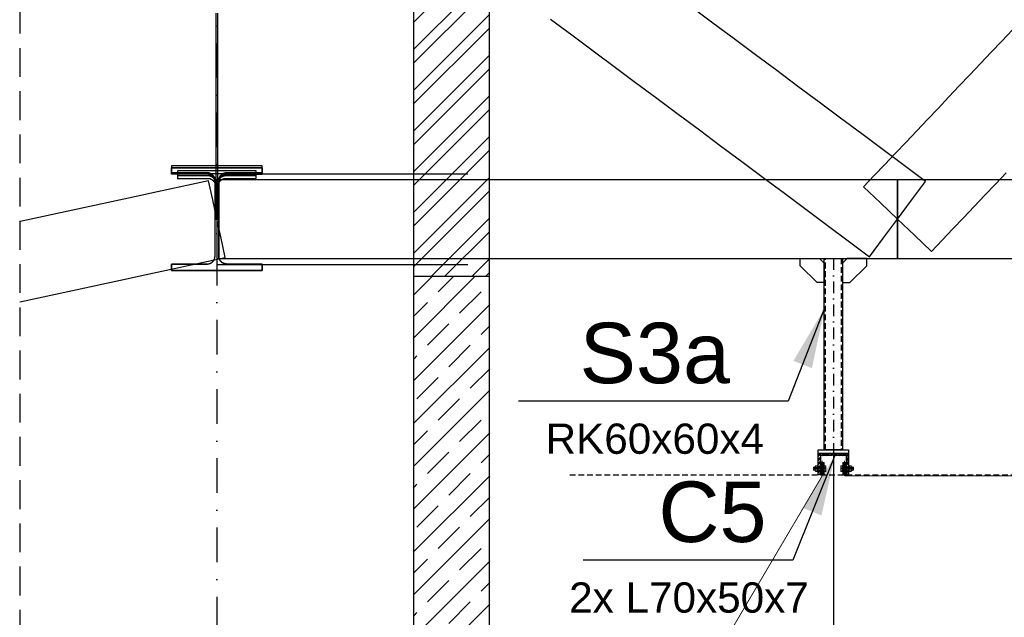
# Model space of a CAD drawing. Header units: millimetres. Extents: x -34919 to 306996, y -293018 to -145733.
# Tile 4 of 256: x -7495 to -4241, y -197530 to -195554. Entities that reach past the tile are written whole.
import ezdxf

# ---------------------------------------------------------------- set-up
doc = ezdxf.new("R2010")
doc.units = ezdxf.units.MM
doc.header["$LTSCALE"] = 3
for name, pattern in [('DASHDOT', [25.4, 12.7, -6.35, 0, -6.35]), ('DASHED2', [9.525, 6.35, -3.175]), ('HIDDEN', [9.525, 6.35, -3.175])]:
    doc.linetypes.add(name, pattern=pattern)
doc.layers.add('-KONTURY', color=7, linetype='Continuous', lineweight=18)
for name, color, linetype in [('AR-----H0_HATCHES_RASTERIT', 8, 'Continuous'), ('ARF2000E0_BEARING_ROOF_KANTAVAT_KATTO', 7, 'Continuous'), ('ARF2000E0_LOAD_BEARING_KANTAVAT', 1, 'Continuous'), ('blaszki', 6, 'Continuous'), ('poziome 1', 7, 'Continuous'), ('slupki', 7, 'Continuous'), ('stezenia', 4, 'Continuous'), ('STĘŻENIA_OPIS', 4, 'Continuous')]:
    doc.layers.add(name, color=color, linetype=linetype)
doc.styles.get("Standard").update_dxf_attribs({"font": 'arial.ttf', "height": 25})
doc.dimstyles.new('STANDARD-100', dxfattribs={"dimscale": 100, "dimtxt": 2, "dimasz": 2, "dimexe": 0, "dimexo": 0, "dimgap": 0.6, "dimtad": 1, "dimdec": 0, "dimzin": 12, "dimdsep": 46, "dimtxsty": 'Standard', "dimcen": 1, "dimclrd": 256, "dimclre": 256, "dimclrt": 2, "dimadec": 0, "dimazin": 0, "dimtfac": 1, "dimtdec": 0, "dimtmove": 0, "dimatfit": 3, "dimfxl": 0, "dimtolj": 1, "dimtzin": 0, "dimarcsym": 0})

# ---------------------------------------------------------------- blocks, each defined once
blk = doc.blocks.new('*D1683')
at = {"lineweight": -2, "transparency": 16777216}
for p, q in [((-4805.5, -196970.8, 0), (-4805.5, -199629.5, 0)), ((-4093.5, -196979.2, 0), (-4093.5, -199629.5, 0)), ((-4293.5, -199629.5, 0), (-4605.5, -199629.5, 0))]:
    blk.add_line(p, q, dxfattribs=at)
at = {"transparency": 16777216}
for points in [[(-4605.5, -199596.2, 0), (-4605.5, -199662.8, 0), (-4805.5, -199629.5, 0)], [(-4293.5, -199596.2, 0), (-4293.5, -199662.8, 0), (-4093.5, -199629.5, 0)]]:
    blk.add_solid(points, dxfattribs=at)
at = {"layer": 'Defpoints', "color": 0, "transparency": 16777216}
for p in [(-4805.5, -196970.8, 0), (-4093.5, -196979.2, 0), (-4805.5, -199629.5, 0)]:
    blk.add_point(p, dxfattribs=at)
at = {"color": 2, "transparency": 16777216, "insert": (-4449.5, -199469.1, 0), "char_height": 200, "attachment_point": 5}
blk.add_mtext('\\A1;712', dxfattribs=at)

msp = doc.modelspace()

# ---------------------------------------------------------------- hatches: boundary and pattern name
at = {"layer": '-KONTURY'}
h = msp.add_hatch(dxfattribs=at)
h.set_pattern_fill('ANSI31', color=256, scale=0.5, style=0)
h.set_pattern_definition([(45, (-47487.9086, -83962.3717), (-1.122532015, 1.122532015), [])])
h.paths.add_polyline_path([(-4844.519, -197034.761), (-4845.719, -197034.761), (-4848.519, -197031.961), (-4848.519, -197018.261), (-4844.519, -197018.261)])
h.paths.add_polyline_path([(-4844.519, -197058.261), (-4848.519, -197058.261), (-4848.519, -197044.561), (-4845.719, -197041.761), (-4844.519, -197041.761)])
h = msp.add_hatch(dxfattribs=at)
h.set_pattern_fill('ANSI31', color=256, scale=0.5, angle=90, style=0)
h.set_pattern_definition([(135, (-47537.2196, -83960.3717), (-1.122532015, -1.122532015), [])])
h.paths.add_polyline_path([(-4840.519, -197034.761), (-4840.519, -197018.261), (-4836.519, -197018.261), (-4836.519, -197034.761)])
h.paths.add_polyline_path([(-4840.519, -197058.261), (-4840.519, -197041.761), (-4836.519, -197041.761), (-4836.519, -197044.261), (-4836.519, -197058.261)])
h = msp.add_hatch(dxfattribs=at)
h.set_pattern_fill('ANSI31', color=256, scale=0.5, style=0)
h.set_pattern_definition([(45, (80684.2807, -175261.617), (-1.122532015, 1.122532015), [])])
h.paths.add_polyline_path([(-4770.519, -197034.761), (-4770.519, -197018.261), (-4774.519, -197018.261), (-4774.519, -197034.761)])
h.paths.add_polyline_path([(-4770.519, -197058.261), (-4770.519, -197041.761), (-4774.519, -197041.761), (-4774.519, -197044.261), (-4774.519, -197058.261)])
h = msp.add_hatch(dxfattribs=at)
h.set_pattern_fill('ANSI31', color=256, scale=0.5, angle=-90, style=0)
h.set_pattern_definition([(315, (80682.2807, -175310.928), (1.122532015, 1.122532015), [])])
h.paths.add_polyline_path([(-4766.519, -197034.761), (-4765.319, -197034.761), (-4762.519, -197031.961), (-4762.519, -197018.261), (-4766.519, -197018.261)])
h.paths.add_polyline_path([(-4766.519, -197058.261), (-4762.519, -197058.261), (-4762.519, -197044.561), (-4765.319, -197041.761), (-4766.519, -197041.761)])
at = {"layer": 'AR-----H0_HATCHES_RASTERIT'}
h = msp.add_hatch(dxfattribs=at)
h.set_pattern_fill('ANSI32', color=256, scale=10, style=0)
h.set_pattern_definition([(45, (-118800.32, -243063.26), (-67.35192, 67.35192), []), (45, (-118755.42, -243063.26), (-67.35192, 67.35192), [])])
h.paths.add_polyline_path([(-5943.375, -194236.572), (-5943.375, -196403.261), (-6193.375, -196403.261), (-6193.375, -194268.683)])
h = msp.add_hatch(dxfattribs=at)
h.set_pattern_fill('JIS_STN_1E', color=256, scale=100, style=0)
h.set_pattern_definition([(45, (-27218.65, -122596.42), (-70.71068, 70.71068), []), (45, (-27148.15, -122596.42), (-70.71068, 70.71068), [100, -50])])
h.paths.add_polyline_path([(-5941.566, -196403.213), (-6191.483, -196403.213), (-6191.483, -198153.152), (-5941.566, -198153.104), (-5941.566, -198077.104), (-5948.32, -198077.104), (-5950.984, -198077.127), (-5950.984, -198078.104), (-6063.167, -198078.104), (-6065.638, -198071.104), (-6063.167, -198064.104), (-5948.32, -198064.104), (-5948.32, -198065.104), (-5941.566, -198065.104)])
at = {"layer": 'slupki'}
h = msp.add_hatch(dxfattribs=at)
h.set_pattern_fill('ANSI32')
h.set_pattern_definition([(45, (-56165.284, -201534.402), (-6.7351921, 6.7351921), []), (45, (-56160.7935, -201534.402), (-6.7351921, 6.7351921), [])])
h.paths.add_polyline_path([(-4855.519, -196988.261), (-4805.519, -196988.261), (-4805.519, -196990.173, -0.41421356), (-4810.608, -196995.261), (-4848.519, -196995.261), (-4848.519, -197053.173, -0.41421356), (-4853.608, -197058.261), (-4855.519, -197058.261)])
h.paths.add_polyline_path([(-4805.519, -196990.173), (-4805.519, -196988.261), (-4755.519, -196988.261), (-4755.519, -197058.261), (-4757.431, -197058.261, -0.41421356), (-4762.519, -197053.173), (-4762.519, -196995.261), (-4800.431, -196995.261, -0.41421356)])

# ---------------------------------------------------------------- linework, layer by layer
at = {"layer": '-KONTURY'}
for p, q in [((-4845.719, -197034.761, 0), (-4845.719, -197041.761, 0)), ((-4836.519, -197034.761, 0), (-4840.519, -197034.761, 0)), ((-4836.519, -197041.761, 0), (-4840.519, -197041.761, 0)), ((-4774.519, -197034.761, 0), (-4770.519, -197034.761, 0)), ((-4774.519, -197041.761, 0), (-4770.519, -197041.761, 0)), ((-4765.319, -197034.761, 0), (-4765.319, -197041.761, 0))]:
    msp.add_line(p, q, dxfattribs=at)
at = {"layer": '-KONTURY', "extrusion": (1, 0, 0)}
for points, elevation in [([(-197028.261, 0), (-197048.261, 0)], -4857.519), ([(-197048.261, 0), (-197028.261, 0)], -4855.519), ([(-197028.444, 0), (-197030.561, 0)], -4835.919), ([(-197028.444, 0), (-197030.561, 0)], -4775.119), ([(-197048.261, 0), (-197028.261, 0)], -4755.519), ([(-197028.261, 0), (-197048.261, 0)], -4753.519), ([(-197034.182, 0), (-197042.341, 0)], -4871.519), ([(-197033.261, 0), (-197043.261, 0)], -4870.599), ([(-197045.561, 0), (-197030.961, 0)], -4865.919), ([(-197045.561, 0), (-197030.961, 0)], -4857.519), ([(-197033.261, 0), (-197043.261, 0)], -4841.019), ([(-197033.667, 0), (-197030.561, 0)], -4836.519), ([(-197042.856, 0), (-197033.667, 0)], -4836.519), ([(-197045.961, 0), (-197042.856, 0)], -4836.519), ([(-197030.561, 0), (-197045.961, 0)], -4835.919), ([(-197045.961, 0), (-197048.079, 0)], -4835.919), ([(-197046.761, 0), (-197029.761, 0)], -4830.119), ([(-197046.761, 0), (-197029.761, 0)], -4780.919), ([(-197030.561, 0), (-197045.961, 0)], -4775.119), ([(-197045.961, 0), (-197048.079, 0)], -4775.119), ([(-197033.667, 0), (-197030.561, 0)], -4774.519), ([(-197042.856, 0), (-197033.667, 0)], -4774.519), ([(-197045.961, 0), (-197042.856, 0)], -4774.519), ([(-197033.261, 0), (-197043.261, 0)], -4770.019), ([(-197045.561, 0), (-197030.961, 0)], -4753.519), ([(-197045.561, 0), (-197030.961, 0)], -4745.119), ([(-197033.261, 0), (-197043.261, 0)], -4740.439), ([(-197034.182, 0), (-197042.341, 0)], -4739.519)]:
    msp.add_lwpolyline(points, dxfattribs=dict(at, elevation=elevation))
at = {"layer": '-KONTURY', "extrusion": (0, 1, 0)}
for points, elevation in [([(4855.519, 0), (4857.519, 0)], -197028.261), ([(4830.88, 0), (4835.919, 0)], -197028.444), ([(4780.159, 0), (4775.119, 0)], -197028.444), ([(4755.519, 0), (4753.519, 0)], -197028.261), ([(4830.019, 0), (4871.619, 0)], -197038.261), ([(4841.019, 0), (4871.519, 0)], -197034.182), ([(4841.019, 0), (4871.519, 0)], -197042.341), ([(4841.019, 0), (4870.599, 0)], -197033.261), ([(4841.019, 0), (4870.599, 0)], -197043.261), ([(4857.419, 0), (4866.019, 0)], -197038.261), ([(4858.639, 0), (4864.799, 0)], -197029.021), ([(4858.639, 0), (4864.799, 0)], -197033.641), ([(4858.639, 0), (4864.799, 0)], -197042.881), ([(4858.639, 0), (4864.799, 0)], -197047.501), ([(4855.419, 0), (4857.619, 0)], -197038.261), ([(4857.519, 0), (4855.519, 0)], -197048.261), ([(4836.519, 0), (4840.099, 0)], -197033.667), ([(4836.519, 0), (4840.099, 0)], -197042.856), ([(4835.919, 0), (4836.519, 0)], -197030.561), ([(4835.919, 0), (4836.519, 0)], -197045.961), ([(4830.88, 0), (4835.919, 0)], -197033.351), ([(4830.88, 0), (4835.919, 0)], -197043.171), ([(4830.88, 0), (4835.919, 0)], -197048.079), ([(4781.019, 0), (4739.419, 0)], -197038.261), ([(4780.159, 0), (4775.119, 0)], -197033.351), ([(4780.159, 0), (4775.119, 0)], -197043.171), ([(4780.159, 0), (4775.119, 0)], -197048.079), ([(4775.119, 0), (4774.519, 0)], -197030.561), ([(4775.119, 0), (4774.519, 0)], -197045.961), ([(4774.519, 0), (4770.939, 0)], -197033.667), ([(4774.519, 0), (4770.939, 0)], -197042.856), ([(4770.019, 0), (4740.439, 0)], -197033.261), ([(4770.019, 0), (4739.519, 0)], -197034.182), ([(4770.019, 0), (4739.519, 0)], -197042.341), ([(4770.019, 0), (4740.439, 0)], -197043.261), ([(4755.619, 0), (4753.419, 0)], -197038.261), ([(4753.519, 0), (4755.519, 0)], -197048.261), ([(4753.619, 0), (4745.019, 0)], -197038.261), ([(4752.399, 0), (4746.239, 0)], -197029.021), ([(4752.399, 0), (4746.239, 0)], -197033.641), ([(4752.399, 0), (4746.239, 0)], -197042.881), ([(4752.399, 0), (4746.239, 0)], -197047.501)]:
    msp.add_lwpolyline(points, dxfattribs=dict(at, elevation=elevation))
at = {"layer": '-KONTURY', "elevation": 0}
for points in [[(-4844.519, -197018.261), (-4844.519, -197058.261), (-4848.519, -197058.261), (-4848.519, -197018.261)], [(-4844.519, -197018.261), (-4844.519, -197058.261), (-4848.519, -197058.261), (-4848.519, -197018.261)], [(-4836.519, -197018.261), (-4836.519, -197058.261), (-4840.519, -197058.261), (-4840.519, -197018.261)], [(-4774.519, -197018.261), (-4774.519, -197058.261), (-4770.519, -197058.261), (-4770.519, -197018.261)], [(-4766.519, -197018.261), (-4766.519, -197058.261), (-4762.519, -197058.261), (-4762.519, -197018.261)], [(-4766.519, -197018.261), (-4766.519, -197058.261), (-4762.519, -197058.261), (-4762.519, -197018.261)]]:
    msp.add_lwpolyline(points, close=True, dxfattribs=at)
at = {"layer": '-KONTURY', "linetype": 'HIDDEN', "const_width": 3, "elevation": 0}
for points in [[(-4842.519, -197062.036), (-4842.519, -197012.036)], [(-4768.519, -197012.036), (-4768.519, -197062.036)], [(-4842.519, -197062.036), (-5470.65, -198127.153)], [(-4130.519, -197062.036), (-4768.519, -197062.036)]]:
    msp.add_lwpolyline(points, dxfattribs=at)
at = {"layer": '-KONTURY', "extrusion": (0.866025, 0.5, 0)}
for points, elevation in [([(-168216.198, 0), (-168217.719, 0)], -102697.887), ([(-168215.742, 0), (-168213.502, 0)], -102736.79), ([(-168202.818, 0), (-168205.058, 0)], -102722.216), ([(-168258.563, 0), (-168257.042, 0)], -102663.778), ([(-168271.942, 0), (-168269.702, 0)], -102639.449), ([(-168259.018, 0), (-168261.258, 0)], -102624.875)]:
    msp.add_lwpolyline(points, dxfattribs=dict(at, elevation=elevation))
at = {"layer": '-KONTURY', "extrusion": (0.866025, -0.5, 0)}
for points, elevation in [([(-173021.717, 0), (-173023.238, 0)], 94374.483), ([(-173064.537, 0), (-173066.778, 0)], 94301.471), ([(-173077.462, 0), (-173075.222, 0)], 94316.046), ([(-173064.082, 0), (-173062.561, 0)], 94340.375), ([(-173008.337, 0), (-173010.578, 0)], 94398.812), ([(-173021.262, 0), (-173019.022, 0)], 94413.387)]:
    msp.add_lwpolyline(points, dxfattribs=dict(at, elevation=elevation))
at = {"layer": '-KONTURY', "extrusion": (0.707107, -0.707107, 0)}
for points, elevation in [([(-142768.89, 0), (-142767.589, 0)], 135879.522), ([(-142682.623, 0), (-142681.322, 0)], 135978.63)]:
    msp.add_lwpolyline(points, dxfattribs=dict(at, elevation=elevation))
at = {"layer": '-KONTURY', "extrusion": (-0.707107, -0.707107, 0)}
for points, elevation in [([(135886.593, 0), (135885.291, 0)], 142774.66), ([(135972.86, 0), (135971.558, 0)], 142675.552)]:
    msp.add_lwpolyline(points, dxfattribs=dict(at, elevation=elevation))
at = {"layer": '-KONTURY', "elevation": 0}
for points in [[(-4848.519, -197031.961), (-4845.719, -197034.761), (-4844.519, -197034.761)], [(-4848.519, -197044.561), (-4845.719, -197041.761), (-4844.519, -197041.761)], [(-4841.019, -197033.261), (-4840.099, -197033.667)], [(-4841.019, -197043.261), (-4840.099, -197042.856)], [(-4770.019, -197033.261), (-4770.939, -197033.667)], [(-4770.019, -197043.261), (-4770.939, -197042.856)], [(-4762.519, -197031.961), (-4765.319, -197034.761), (-4766.519, -197034.761)], [(-4762.519, -197044.561), (-4765.319, -197041.761), (-4766.519, -197041.761)]]:
    msp.add_lwpolyline(points, dxfattribs=at)
at = {"layer": '-KONTURY', "extrusion": (0.487829, -0.872939, 0)}
for points, elevation in [([(-100344.831, 0), (-100343.777, 0)], 169637.316), ([(-100286.833, 0), (-100287.887, 0)], 169679.075)]:
    msp.add_lwpolyline(points, dxfattribs=dict(at, elevation=elevation))
at = {"layer": '-KONTURY', "extrusion": (-0.487829, -0.872939, 0)}
for points, elevation in [([(91896.979, 0), (91898.033, 0)], 174367.615), ([(91954.977, 0), (91953.923, 0)], 174325.856)]:
    msp.add_lwpolyline(points, dxfattribs=dict(at, elevation=elevation))
at = {"layer": '-KONTURY'}
for centre, radius, start, end in [((-4861.43, -197031.331, 0), 4.085, 154.438469, 214.438469), ((-4850.25, -197038.261, 0), 15.265, 162.383031, 197.616969), ((-4861.43, -197045.191, 0), 4.085, 145.561531, 205.561531), ((-4862.008, -197031.331, 0), 4.085, 325.561531, 25.561531), ((-4873.188, -197038.261, 0), 15.265, 342.383031, 17.616969), ((-4862.008, -197045.191, 0), 4.085, 334.438469, 34.438469), ((-4834.457, -197030.898, 0), 4.338, 325.553128, 25.553128), ((-4846.347, -197038.261, 0), 16.227, 342.387526, 17.612474), ((-4834.457, -197045.625, 0), 4.338, 334.446872, 34.446872)]:
    msp.add_arc(centre, radius, start, end, dxfattribs=at)
at = {"layer": '-KONTURY', "extrusion": (0, 0, -1)}
for centre, radius, start, end in [((4764.692, -197038.261, 0), 16.227, 342.387526, 17.612474), ((4776.581, -197030.898, 0), 4.338, 325.553128, 25.553128), ((4776.581, -197045.625, 0), 4.338, 334.446872, 34.446872), ((4737.85, -197038.261, 0), 15.265, 342.383031, 17.616969), ((4749.03, -197031.331, 0), 4.085, 325.561531, 25.561531), ((4749.03, -197045.191, 0), 4.085, 334.438469, 34.438469), ((4749.608, -197031.331, 0), 4.085, 154.438469, 214.438469), ((4760.788, -197038.261, 0), 15.265, 162.383031, 197.616969), ((4749.608, -197045.191, 0), 4.085, 145.561531, 205.561531)]:
    msp.add_arc(centre, radius, start, end, dxfattribs=at)
at = {"color": 252, "linetype": 'DASHDOT', "ltscale": 3}
msp.add_line((-6843.375, -150578.031), (-6843.375, -201577.2), dxfattribs=at)
at = {"color": 4, "linetype": 'DASHED2'}
msp.add_line((-5676.685, -197058.262, 0), (29443.668, -197058.262, 0), dxfattribs=at)
at = {"layer": 'ARF2000E0_BEARING_ROOF_KANTAVAT_KATTO', "extrusion": (0, 1, 0)}
for p, q in [((-6733.375, -196063.261), (-6013.375, -196063.261)), ((-6843.375, -196363.261), (-6013.375, -196363.261))]:
    msp.add_line(p, q, dxfattribs=at)
at = {"layer": 'ARF2000E0_BEARING_ROOF_KANTAVAT_KATTO'}
for points in [[(-4685.978, -196337.558), (-4639.677, -196275.41), (-4593.375, -196213.261), (-4547.073, -196151.113), (-4500.771, -196088.965), (-4571.084, -196036.581), (-4641.396, -195984.196), (-4711.709, -195931.812), (-4782.021, -195879.428), (-4852.334, -195827.043), (-4922.646, -195774.659), (-4992.959, -195722.274), (-5063.271, -195669.89), (-5133.584, -195617.506), (-5203.896, -195565.121), (-5274.209, -195512.737)], [(-6846.375, -195532.265), (-6846.375, -195584.649), (-6846.375, -195637.033), (-6846.375, -195689.418), (-6846.375, -195741.802), (-6846.375, -195794.186), (-6846.375, -195846.571), (-6846.375, -195898.955), (-6846.375, -195951.34), (-6846.375, -196003.724), (-6846.375, -196056.108), (-6846.375, -196108.493), (-6846.375, -196160.877), (-6846.375, -196213.261), (-6840.375, -196213.261), (-6840.375, -196160.877), (-6840.375, -196108.493), (-6840.375, -196056.108), (-6840.375, -196003.724), (-6840.375, -195951.34), (-6840.375, -195898.955), (-6840.375, -195846.571), (-6840.375, -195794.186), (-6840.375, -195741.802), (-6840.375, -195689.418), (-6840.375, -195637.033), (-6840.375, -195584.649), (-6840.375, -195532.265)], [(-5740.666, -195551.792), (-5670.353, -195604.177), (-5600.041, -195656.561), (-5529.728, -195708.945), (-5459.416, -195761.33), (-5389.103, -195813.714), (-5318.791, -195866.098), (-5248.478, -195918.483), (-5178.166, -195970.867), (-5107.853, -196023.252), (-5037.541, -196075.636), (-4967.228, -196128.02), (-4896.916, -196180.405), (-4826.603, -196232.789), (-4756.291, -196285.173), (-4685.978, -196337.558)], [(-4213.638, -195587.754), (-4248.795, -195624.813), (-4283.951, -195661.873), (-4319.107, -195698.932), (-4354.263, -195735.992), (-4389.42, -195773.051), (-4424.576, -195810.11), (-4459.732, -195847.17), (-4494.888, -195884.229), (-4530.045, -195921.288), (-4565.201, -195958.348), (-4600.357, -195995.407), (-4635.513, -196032.467), (-4670.67, -196069.526), (-4705.826, -196106.585), (-4649.6, -196159.923), (-4593.375, -196213.261), (-4537.15, -196266.6), (-4480.924, -196319.938), (-4445.768, -196282.878), (-4410.612, -196245.819), (-4375.455, -196208.759), (-4340.299, -196171.7), (-4305.143, -196134.641), (-4269.987, -196097.581), (-4234.83, -196060.522)], [(-6849.375, -196087.148), (-6849.375, -196150.205), (-6849.375, -196213.261), (-6837.375, -196213.261), (-6837.375, -196150.205), (-6837.375, -196087.148), (-6837.367, -196086.472), (-6837.344, -196085.797), (-6837.304, -196085.122), (-6837.249, -196084.449), (-6837.179, -196083.777), (-6837.093, -196083.107), (-6836.991, -196082.439), (-6836.874, -196081.773), (-6836.741, -196081.111), (-6836.593, -196080.452), (-6836.43, -196079.797), (-6836.251, -196079.147), (-6836.057, -196078.5), (-6835.848, -196077.858), (-6835.624, -196077.221), (-6835.385, -196076.589), (-6835.132, -196075.963), (-6834.863, -196075.344), (-6834.58, -196074.731), (-6834.283, -196074.125), (-6833.971, -196073.526), (-6833.645, -196072.934), (-6833.305, -196072.351), (-6832.951, -196071.776), (-6832.583, -196071.209), (-6832.202, -196070.652), (-6831.808, -196070.104), (-6831.401, -196069.566), (-6830.98, -196069.038), (-6830.547, -196068.52), (-6830.102, -196068.013), (-6829.644, -196067.517), (-6829.174, -196067.032), (-6828.693, -196066.559), (-6828.2, -196066.098), (-6827.696, -196065.649), (-6827.181, -196065.214), (-6826.655, -196064.79), (-6826.119, -196064.38), (-6825.572, -196063.984), (-6825.015, -196063.6), (-6824.448, -196063.231), (-6823.873, -196062.876), (-6823.289, -196062.536), (-6822.696, -196062.211), (-6822.096, -196061.901), (-6821.487, -196061.606), (-6820.871, -196061.327), (-6820.249, -196061.064), (-6819.621, -196060.817), (-6818.987, -196060.587), (-6818.347, -196060.372), (-6817.702, -196060.175), (-6817.053, -196059.993), (-6816.398, -196059.829), (-6815.739, -196059.681), (-6815.076, -196059.551), (-6814.41, -196059.438), (-6813.742, -196059.342), (-6813.071, -196059.263), (-6812.399, -196059.202), (-6811.726, -196059.158), (-6811.051, -196059.132), (-6810.375, -196059.123), (-6751.875, -196059.123), (-6693.375, -196059.123), (-6693.375, -196036.806), (-6768.375, -196036.806), (-6843.375, -196036.806), (-6918.375, -196036.806), (-6993.375, -196036.806), (-6993.375, -196059.123), (-6934.875, -196059.123), (-6876.375, -196059.123), (-6875.699, -196059.132), (-6875.023, -196059.158), (-6874.349, -196059.202), (-6873.677, -196059.263), (-6873.006, -196059.342), (-6872.337, -196059.438), (-6871.671, -196059.551), (-6871.007, -196059.682), (-6870.348, -196059.83), (-6869.693, -196059.995), (-6869.043, -196060.176), (-6868.398, -196060.374), (-6867.759, -196060.588), (-6867.125, -196060.819), (-6866.497, -196061.066), (-6865.874, -196061.329), (-6865.259, -196061.608), (-6864.651, -196061.903), (-6864.05, -196062.213), (-6863.458, -196062.538), (-6862.875, -196062.878), (-6862.3, -196063.232), (-6861.734, -196063.601), (-6861.177, -196063.984), (-6860.63, -196064.381), (-6860.094, -196064.791), (-6859.568, -196065.214), (-6859.053, -196065.65), (-6858.549, -196066.099), (-6858.057, -196066.56), (-6857.575, -196067.033), (-6857.105, -196067.518), (-6856.647, -196068.014), (-6856.201, -196068.522), (-6855.768, -196069.04), (-6855.347, -196069.569), (-6854.94, -196070.107), (-6854.545, -196070.656), (-6854.164, -196071.213), (-6853.796, -196071.78), (-6853.442, -196072.356), (-6853.103, -196072.939), (-6852.777, -196073.53), (-6852.465, -196074.128), (-6852.168, -196074.734), (-6851.885, -196075.347), (-6851.617, -196075.966), (-6851.363, -196076.592), (-6851.125, -196077.224), (-6850.901, -196077.86), (-6850.692, -196078.502), (-6850.498, -196079.148), (-6850.32, -196079.799), (-6850.156, -196080.454), (-6850.009, -196081.112), (-6849.876, -196081.774), (-6849.759, -196082.44), (-6849.657, -196083.108), (-6849.571, -196083.778), (-6849.5, -196084.45), (-6849.446, -196085.123), (-6849.406, -196085.797), (-6849.383, -196086.472), (-6849.375, -196087.148)], [(-6876.375, -196361.761), (-6875.776, -196361.755), (-6875.171, -196361.735), (-6874.562, -196361.701), (-6873.949, -196361.652), (-6873.332, -196361.589), (-6872.711, -196361.512), (-6872.088, -196361.419), (-6871.462, -196361.311), (-6870.834, -196361.187), (-6870.205, -196361.047), (-6869.576, -196360.891), (-6868.946, -196360.719), (-6868.316, -196360.531), (-6867.688, -196360.326), (-6867.061, -196360.104), (-6866.436, -196359.866), (-6865.815, -196359.611), (-6865.197, -196359.339), (-6864.583, -196359.05), (-6863.974, -196358.745), (-6863.371, -196358.423), (-6862.773, -196358.085), (-6862.183, -196357.731), (-6861.6, -196357.36), (-6861.026, -196356.974), (-6860.46, -196356.572), (-6859.903, -196356.155), (-6859.357, -196355.723), (-6858.821, -196355.276), (-6858.296, -196354.816), (-6857.784, -196354.341), (-6857.283, -196353.853), (-6856.795, -196353.353), (-6856.321, -196352.84), (-6855.86, -196352.315), (-6855.413, -196351.78), (-6854.981, -196351.233), (-6854.564, -196350.677), (-6854.162, -196350.111), (-6853.776, -196349.536), (-6853.406, -196348.953), (-6853.051, -196348.363), (-6852.713, -196347.766), (-6852.391, -196347.162), (-6852.086, -196346.553), (-6851.798, -196345.94), (-6851.526, -196345.322), (-6851.271, -196344.7), (-6851.032, -196344.075), (-6850.811, -196343.449), (-6850.606, -196342.82), (-6850.417, -196342.191), (-6850.245, -196341.561), (-6850.089, -196340.931), (-6849.95, -196340.302), (-6849.826, -196339.674), (-6849.717, -196339.049), (-6849.625, -196338.425), (-6849.547, -196337.805), (-6849.484, -196337.188), (-6849.436, -196336.574), (-6849.402, -196335.965), (-6849.382, -196335.361), (-6849.375, -196334.761), (-6849.375, -196274.011), (-6849.375, -196213.261), (-6849.375, -196152.511), (-6849.375, -196091.761), (-6849.382, -196091.162), (-6849.402, -196090.558), (-6849.436, -196089.949), (-6849.484, -196089.335), (-6849.547, -196088.718), (-6849.625, -196088.098), (-6849.717, -196087.474), (-6849.826, -196086.848), (-6849.95, -196086.221), (-6850.089, -196085.592), (-6850.245, -196084.962), (-6850.417, -196084.332), (-6850.606, -196083.703), (-6850.811, -196083.074), (-6851.032, -196082.447), (-6851.271, -196081.823), (-6851.526, -196081.201), (-6851.798, -196080.583), (-6852.086, -196079.969), (-6852.391, -196079.361), (-6852.713, -196078.757), (-6853.051, -196078.16), (-6853.406, -196077.57), (-6853.776, -196076.987), (-6854.162, -196076.412), (-6854.564, -196075.846), (-6854.981, -196075.29), (-6855.413, -196074.743), (-6855.86, -196074.208), (-6856.321, -196073.683), (-6856.795, -196073.17), (-6857.283, -196072.67), (-6857.784, -196072.182), (-6858.296, -196071.707), (-6858.821, -196071.247), (-6859.357, -196070.8), (-6859.903, -196070.368), (-6860.46, -196069.951), (-6861.026, -196069.549), (-6861.6, -196069.163), (-6862.183, -196068.792), (-6862.773, -196068.438), (-6863.371, -196068.1), (-6863.974, -196067.778), (-6864.583, -196067.473), (-6865.197, -196067.184), (-6865.815, -196066.912), (-6866.436, -196066.657), (-6867.061, -196066.419), (-6867.688, -196066.197), (-6868.316, -196065.992), (-6868.946, -196065.804), (-6869.576, -196065.632), (-6870.205, -196065.476), (-6870.834, -196065.336), (-6871.462, -196065.212), (-6872.088, -196065.104), (-6872.711, -196065.011), (-6873.332, -196064.934), (-6873.949, -196064.871), (-6874.562, -196064.822), (-6875.171, -196064.788), (-6875.776, -196064.768), (-6876.375, -196064.761), (-6934.875, -196064.761), (-6993.375, -196064.761), (-6993.375, -196043.261), (-6918.375, -196043.261), (-6843.375, -196043.261), (-6768.375, -196043.261), (-6693.375, -196043.261), (-6693.375, -196064.761), (-6751.875, -196064.761), (-6810.375, -196064.761), (-6811.039, -196064.77), (-6811.703, -196064.794), (-6812.365, -196064.835), (-6813.025, -196064.892), (-6813.683, -196064.965), (-6814.339, -196065.054), (-6814.993, -196065.159), (-6815.643, -196065.28), (-6816.29, -196065.418), (-6816.934, -196065.57), (-6817.574, -196065.739), (-6818.21, -196065.923), (-6818.842, -196066.123), (-6819.468, -196066.339), (-6820.09, -196066.57), (-6820.707, -196066.816), (-6821.317, -196067.078), (-6821.921, -196067.355), (-6822.516, -196067.645), (-6823.104, -196067.951), (-6823.685, -196068.27), (-6824.256, -196068.603), (-6824.82, -196068.95), (-6825.374, -196069.311), (-6825.92, -196069.685), (-6826.456, -196070.073), (-6826.983, -196070.474), (-6827.5, -196070.887), (-6828.008, -196071.314), (-6828.505, -196071.753), (-6828.991, -196072.205), (-6829.467, -196072.67), (-6829.931, -196073.146), (-6830.383, -196073.632), (-6830.823, -196074.129), (-6831.249, -196074.637), (-6831.663, -196075.154), (-6832.064, -196075.681), (-6832.452, -196076.218), (-6832.826, -196076.763), (-6833.187, -196077.318), (-6833.534, -196077.882), (-6833.868, -196078.454), (-6834.187, -196079.034), (-6834.492, -196079.622), (-6834.783, -196080.218), (-6835.059, -196080.822), (-6835.321, -196081.432), (-6835.568, -196082.049), (-6835.798, -196082.671), (-6836.014, -196083.297), (-6836.214, -196083.929), (-6836.398, -196084.564), (-6836.567, -196085.204), (-6836.719, -196085.848), (-6836.856, -196086.495), (-6836.977, -196087.145), (-6837.082, -196087.798), (-6837.172, -196088.454), (-6837.245, -196089.112), (-6837.302, -196089.772), (-6837.342, -196090.434), (-6837.367, -196091.097), (-6837.375, -196091.761), (-6837.375, -196172.761), (-6837.375, -196253.761), (-6837.375, -196334.761), (-6837.367, -196335.426), (-6837.342, -196336.089), (-6837.302, -196336.751), (-6837.245, -196337.412), (-6837.171, -196338.07), (-6837.082, -196338.726), (-6836.977, -196339.379), (-6836.856, -196340.03), (-6836.719, -196340.677), (-6836.566, -196341.321), (-6836.397, -196341.961), (-6836.213, -196342.597), (-6836.013, -196343.228), (-6835.798, -196343.855), (-6835.566, -196344.477), (-6835.32, -196345.093), (-6835.058, -196345.704), (-6834.782, -196346.307), (-6834.491, -196346.903), (-6834.186, -196347.491), (-6833.867, -196348.071), (-6833.533, -196348.643), (-6833.186, -196349.206), (-6832.825, -196349.761), (-6832.451, -196350.306), (-6832.064, -196350.843), (-6831.663, -196351.37), (-6831.249, -196351.887), (-6830.822, -196352.394), (-6830.383, -196352.891), (-6829.931, -196353.378), (-6829.467, -196353.853), (-6828.991, -196354.318), (-6828.504, -196354.77), (-6828.007, -196355.209), (-6827.5, -196355.636), (-6826.982, -196356.05), (-6826.455, -196356.451), (-6825.919, -196356.838), (-6825.373, -196357.213), (-6824.818, -196357.574), (-6824.255, -196357.921), (-6823.683, -196358.254), (-6823.102, -196358.573), (-6822.514, -196358.879), (-6821.918, -196359.17), (-6821.315, -196359.446), (-6820.704, -196359.708), (-6820.088, -196359.954), (-6819.466, -196360.185), (-6818.839, -196360.4), (-6818.208, -196360.6), (-6817.572, -196360.784), (-6816.932, -196360.953), (-6816.289, -196361.106), (-6815.642, -196361.243), (-6814.991, -196361.364), (-6814.338, -196361.469), (-6813.682, -196361.558), (-6813.024, -196361.631), (-6812.364, -196361.688), (-6811.702, -196361.729), (-6811.039, -196361.753), (-6810.375, -196361.761), (-6751.875, -196361.761), (-6693.375, -196361.761), (-6693.375, -196383.261), (-6768.375, -196383.261), (-6843.375, -196383.261), (-6918.375, -196383.261), (-6993.375, -196383.261), (-6993.375, -196361.761), (-6934.875, -196361.761), (-6876.375, -196361.761), (-6934.875, -196361.761), (-6993.375, -196361.761), (-6993.375, -196383.261), (-6918.375, -196383.261), (-6843.375, -196383.261), (-6768.375, -196383.261), (-6693.375, -196383.261), (-6693.375, -196361.761), (-6751.875, -196361.761), (-6810.375, -196361.761), (-6810.974, -196361.755), (-6811.579, -196361.735), (-6812.188, -196361.701), (-6812.801, -196361.652), (-6813.418, -196361.589), (-6814.039, -196361.512), (-6814.662, -196361.419), (-6815.288, -196361.311), (-6815.916, -196361.187), (-6816.545, -196361.047), (-6817.174, -196360.891), (-6817.804, -196360.719), (-6818.434, -196360.531), (-6819.062, -196360.326), (-6819.689, -196360.104), (-6820.314, -196359.866), (-6820.935, -196359.611), (-6821.553, -196359.339), (-6822.167, -196359.05), (-6822.776, -196358.745), (-6823.379, -196358.423), (-6823.976, -196358.085), (-6824.567, -196357.731), (-6825.15, -196357.36), (-6825.724, -196356.974), (-6826.29, -196356.572), (-6826.847, -196356.155), (-6827.393, -196355.723), (-6827.929, -196355.276), (-6828.453, -196354.816), (-6828.966, -196354.341), (-6829.467, -196353.853), (-6829.955, -196353.353), (-6830.429, -196352.84), (-6830.89, -196352.315), (-6831.336, -196351.78), (-6831.769, -196351.233), (-6832.186, -196350.677), (-6832.588, -196350.111), (-6832.974, -196349.536), (-6833.344, -196348.953), (-6833.699, -196348.363), (-6834.037, -196347.766), (-6834.359, -196347.162), (-6834.664, -196346.553), (-6834.952, -196345.94), (-6835.224, -196345.322), (-6835.479, -196344.7), (-6835.718, -196344.075), (-6835.939, -196343.449), (-6836.144, -196342.82), (-6836.333, -196342.191), (-6836.505, -196341.561), (-6836.661, -196340.931), (-6836.8, -196340.302), (-6836.924, -196339.674), (-6837.032, -196339.049), (-6837.125, -196338.425), (-6837.203, -196337.805), (-6837.266, -196337.188), (-6837.314, -196336.574), (-6837.348, -196335.965), (-6837.368, -196335.361), (-6837.375, -196334.761), (-6837.375, -196274.011), (-6837.375, -196213.261), (-6837.375, -196152.511), (-6837.375, -196091.761), (-6837.368, -196091.162), (-6837.348, -196090.558), (-6837.314, -196089.949), (-6837.266, -196089.335), (-6837.203, -196088.718), (-6837.125, -196088.098), (-6837.032, -196087.474), (-6836.924, -196086.848), (-6836.8, -196086.221), (-6836.661, -196085.592), (-6836.505, -196084.962), (-6836.333, -196084.332), (-6836.144, -196083.703), (-6835.939, -196083.074), (-6835.718, -196082.447), (-6835.479, -196081.823), (-6835.224, -196081.201), (-6834.952, -196080.583), (-6834.664, -196079.969), (-6834.359, -196079.361), (-6834.037, -196078.757), (-6833.699, -196078.16), (-6833.344, -196077.57), (-6832.974, -196076.987), (-6832.588, -196076.412), (-6832.186, -196075.846), (-6831.769, -196075.29), (-6831.336, -196074.743), (-6830.89, -196074.208), (-6830.429, -196073.683), (-6829.955, -196073.17), (-6829.467, -196072.67), (-6828.966, -196072.182), (-6828.453, -196071.707), (-6827.929, -196071.247), (-6827.393, -196070.8), (-6826.847, -196070.368), (-6826.29, -196069.951), (-6825.724, -196069.549), (-6825.15, -196069.163), (-6824.567, -196068.792), (-6823.976, -196068.438), (-6823.379, -196068.1), (-6822.776, -196067.778), (-6822.167, -196067.473), (-6821.553, -196067.184), (-6820.935, -196066.912), (-6820.314, -196066.657), (-6819.689, -196066.419), (-6819.062, -196066.197), (-6818.434, -196065.992), (-6817.804, -196065.804), (-6817.174, -196065.632), (-6816.545, -196065.476), (-6815.916, -196065.336), (-6815.288, -196065.212), (-6814.662, -196065.104), (-6814.039, -196065.011), (-6813.418, -196064.934), (-6812.801, -196064.871), (-6812.188, -196064.822), (-6811.579, -196064.788), (-6810.974, -196064.768), (-6810.375, -196064.761), (-6751.875, -196064.761), (-6693.375, -196064.761), (-6693.375, -196043.261), (-6768.375, -196043.261), (-6843.375, -196043.261), (-6918.375, -196043.261), (-6993.375, -196043.261), (-6993.375, -196064.761)], [(-6839.625, -196213.261), (-6839.625, -196156.677), (-6839.625, -196100.093), (-6839.613, -196099.123), (-6839.577, -196098.153), (-6839.517, -196097.185), (-6839.433, -196096.218), (-6839.325, -196095.253), (-6839.192, -196094.291), (-6839.036, -196093.333), (-6838.855, -196092.38), (-6838.643, -196091.405), (-6838.406, -196090.436), (-6838.143, -196089.474), (-6837.853, -196088.519), (-6837.526, -196087.54), (-6837.17, -196086.571), (-6836.785, -196085.612), (-6836.372, -196084.666), (-6835.902, -196083.676), (-6835.399, -196082.702), (-6834.864, -196081.745), (-6834.583, -196081.274), (-6834.295, -196080.808), (-6833.967, -196080.301), (-6833.629, -196079.8), (-6833.281, -196079.306), (-6832.923, -196078.819), (-6832.555, -196078.34), (-6832.177, -196077.869), (-6831.788, -196077.407), (-6831.389, -196076.952), (-6830.897, -196076.419), (-6830.39, -196075.898), (-6829.869, -196075.393), (-6829.333, -196074.902), (-6828.784, -196074.427), (-6828.22, -196073.969), (-6827.643, -196073.528), (-6827.051, -196073.105), (-6826.417, -196072.681), (-6825.77, -196072.28), (-6825.44, -196072.087), (-6825.108, -196071.901), (-6824.773, -196071.72), (-6824.434, -196071.545), (-6824.092, -196071.376), (-6823.747, -196071.214), (-6823.399, -196071.058), (-6823.049, -196070.908), (-6822.695, -196070.765), (-6822.34, -196070.629), (-6821.981, -196070.499), (-6821.62, -196070.376), (-6821.257, -196070.26), (-6820.891, -196070.151), (-6820.524, -196070.05), (-6820.155, -196069.955), (-6819.784, -196069.868), (-6819.411, -196069.788), (-6819.037, -196069.715), (-6818.661, -196069.65), (-6818.284, -196069.592), (-6817.906, -196069.542), (-6817.528, -196069.5), (-6817.148, -196069.465), (-6816.768, -196069.438), (-6816.388, -196069.419), (-6816.006, -196069.407), (-6815.625, -196069.403), (-6764.5, -196069.403), (-6713.375, -196069.403), (-6713.375, -196053.419), (-6778.375, -196053.419), (-6843.375, -196053.419), (-6908.375, -196053.419), (-6973.375, -196053.419), (-6973.375, -196069.403), (-6922.25, -196069.403), (-6871.125, -196069.403), (-6870.743, -196069.407), (-6870.362, -196069.419), (-6869.981, -196069.438), (-6869.601, -196069.465), (-6869.221, -196069.5), (-6868.842, -196069.542), (-6868.464, -196069.592), (-6868.087, -196069.65), (-6867.711, -196069.715), (-6867.336, -196069.788), (-6866.964, -196069.868), (-6866.593, -196069.956), (-6866.223, -196070.05), (-6865.856, -196070.152), (-6865.49, -196070.261), (-6865.127, -196070.377), (-6864.766, -196070.5), (-6864.407, -196070.63), (-6864.051, -196070.767), (-6863.698, -196070.91), (-6863.347, -196071.06), (-6862.999, -196071.216), (-6862.654, -196071.378), (-6862.312, -196071.547), (-6861.973, -196071.722), (-6861.637, -196071.903), (-6861.305, -196072.09), (-6860.976, -196072.283), (-6860.327, -196072.685), (-6859.693, -196073.108), (-6859.102, -196073.532), (-6858.525, -196073.973), (-6857.962, -196074.431), (-6857.412, -196074.906), (-6856.877, -196075.397), (-6856.356, -196075.903), (-6855.849, -196076.423), (-6855.357, -196076.957), (-6854.958, -196077.41), (-6854.57, -196077.873), (-6854.192, -196078.344), (-6853.825, -196078.822), (-6853.467, -196079.309), (-6853.119, -196079.802), (-6852.782, -196080.302), (-6852.454, -196080.809), (-6852.166, -196081.275), (-6851.886, -196081.747), (-6851.35, -196082.703), (-6850.847, -196083.677), (-6850.377, -196084.667), (-6849.971, -196085.597), (-6849.593, -196086.539), (-6849.242, -196087.491), (-6848.918, -196088.453), (-6848.622, -196089.424), (-6848.353, -196090.402), (-6848.111, -196091.387), (-6847.896, -196092.378), (-6847.714, -196093.337), (-6847.556, -196094.3), (-6847.424, -196095.266), (-6847.315, -196096.236), (-6847.232, -196097.198), (-6847.172, -196098.162), (-6847.137, -196099.127), (-6847.125, -196100.093), (-6847.125, -196156.677), (-6847.125, -196213.261), (-6839.625, -196213.261)], [(-6847.125, -196107.677), (-6847.125, -196160.469), (-6847.125, -196213.261), (-6839.625, -196213.261), (-6839.625, -196160.469), (-6839.625, -196107.677), (-6839.613, -196106.768), (-6839.577, -196105.86), (-6839.516, -196104.954), (-6839.432, -196104.049), (-6839.323, -196103.147), (-6839.19, -196102.248), (-6839.032, -196101.353), (-6838.851, -196100.463), (-6838.633, -196099.532), (-6838.389, -196098.607), (-6838.118, -196097.69), (-6837.82, -196096.781), (-6837.494, -196095.882), (-6837.142, -196094.992), (-6836.762, -196094.114), (-6836.355, -196093.248), (-6835.881, -196092.32), (-6835.632, -196091.862), (-6835.375, -196091.409), (-6835.11, -196090.96), (-6834.837, -196090.516), (-6834.556, -196090.077), (-6834.267, -196089.644), (-6833.936, -196089.167), (-6833.595, -196088.697), (-6833.245, -196088.235), (-6832.884, -196087.78), (-6832.514, -196087.333), (-6832.135, -196086.895), (-6831.745, -196086.464), (-6831.347, -196086.042), (-6830.847, -196085.539), (-6830.334, -196085.051), (-6829.807, -196084.577), (-6829.266, -196084.118), (-6828.713, -196083.675), (-6828.146, -196083.249), (-6827.568, -196082.84), (-6826.977, -196082.449), (-6826.338, -196082.054), (-6825.686, -196081.681), (-6825.023, -196081.33), (-6824.347, -196081.001), (-6823.66, -196080.696), (-6823.314, -196080.552), (-6822.965, -196080.415), (-6822.614, -196080.284), (-6822.26, -196080.159), (-6821.904, -196080.041), (-6821.545, -196079.928), (-6821.184, -196079.822), (-6820.821, -196079.722), (-6820.458, -196079.63), (-6820.093, -196079.544), (-6819.727, -196079.465), (-6819.359, -196079.392), (-6818.989, -196079.326), (-6818.617, -196079.267), (-6818.245, -196079.215), (-6817.873, -196079.169), (-6817.499, -196079.131), (-6817.125, -196079.099), (-6816.751, -196079.075), (-6816.376, -196079.057), (-6816.001, -196079.047), (-6815.625, -196079.043), (-6764.5, -196079.043), (-6713.375, -196079.043), (-6713.375, -196064.13), (-6778.375, -196064.13), (-6843.375, -196064.13), (-6908.375, -196064.13), (-6973.375, -196064.13), (-6973.375, -196079.043), (-6922.25, -196079.043), (-6871.125, -196079.043), (-6870.477, -196079.054), (-6869.831, -196079.085), (-6869.186, -196079.137), (-6868.542, -196079.21), (-6867.901, -196079.303), (-6867.263, -196079.416), (-6866.63, -196079.55), (-6866.001, -196079.704), (-6865.377, -196079.877), (-6864.76, -196080.069), (-6864.149, -196080.279), (-6863.544, -196080.509), (-6862.947, -196080.757), (-6862.357, -196081.023), (-6861.776, -196081.305), (-6861.202, -196081.605), (-6860.637, -196081.922), (-6860.082, -196082.255), (-6859.536, -196082.603), (-6859, -196082.966), (-6858.475, -196083.344), (-6857.96, -196083.735), (-6857.456, -196084.141), (-6856.962, -196084.56), (-6856.48, -196084.992), (-6856.009, -196085.437), (-6855.549, -196085.893), (-6855.101, -196086.36), (-6854.665, -196086.838), (-6854.241, -196087.327), (-6853.829, -196087.826), (-6853.429, -196088.335), (-6853.041, -196088.852), (-6852.665, -196089.379), (-6852.301, -196089.914), (-6851.95, -196090.457), (-6851.611, -196091.007), (-6851.285, -196091.566), (-6850.97, -196092.131), (-6850.668, -196092.703), (-6850.378, -196093.282), (-6850.101, -196093.866), (-6849.836, -196094.457), (-6849.583, -196095.053), (-6849.343, -196095.654), (-6849.115, -196096.26), (-6848.9, -196096.871), (-6848.697, -196097.485), (-6848.506, -196098.104), (-6848.328, -196098.726), (-6848.162, -196099.351), (-6848.008, -196099.979), (-6847.867, -196100.611), (-6847.738, -196101.245), (-6847.622, -196101.881), (-6847.517, -196102.52), (-6847.425, -196103.16), (-6847.346, -196103.802), (-6847.278, -196104.446), (-6847.223, -196105.091), (-6847.18, -196105.736), (-6847.149, -196106.383), (-6847.131, -196107.03), (-6847.125, -196107.677)], [(-4593.375, -196343.261), (-4593.375, -196278.261), (-4593.375, -196213.261), (-4593.375, -196148.261), (-4593.375, -196083.261), (-4663.687, -196083.261), (-4734, -196083.261), (-4804.312, -196083.261), (-4874.625, -196083.261), (-4944.937, -196083.261), (-5015.25, -196083.261), (-5085.562, -196083.261), (-5155.875, -196083.261), (-5226.187, -196083.261), (-5296.5, -196083.261), (-5366.812, -196083.261), (-5437.125, -196083.261), (-5507.437, -196083.261), (-5577.75, -196083.261), (-5648.062, -196083.261), (-5718.375, -196083.261), (-5788.687, -196083.261), (-5859, -196083.261), (-5929.312, -196083.261), (-5999.625, -196083.261), (-6069.937, -196083.261), (-6140.25, -196083.261), (-6210.562, -196083.261), (-6280.875, -196083.261), (-6351.187, -196083.261), (-6421.5, -196083.261), (-6491.812, -196083.261), (-6562.125, -196083.261), (-6632.437, -196083.261), (-6702.75, -196083.261), (-6773.062, -196083.261), (-6843.375, -196083.261), (-6843.375, -196148.261), (-6843.375, -196213.261), (-6843.375, -196278.261), (-6843.375, -196343.261), (-6773.062, -196343.261), (-6702.75, -196343.261), (-6632.437, -196343.261), (-6562.125, -196343.261), (-6491.812, -196343.261), (-6421.5, -196343.261), (-6351.187, -196343.261), (-6280.875, -196343.261), (-6210.562, -196343.261), (-6140.25, -196343.261), (-6069.937, -196343.261), (-5999.625, -196343.261), (-5929.312, -196343.261), (-5859, -196343.261), (-5788.687, -196343.261), (-5718.375, -196343.261), (-5648.062, -196343.261), (-5577.75, -196343.261), (-5507.437, -196343.261), (-5437.125, -196343.261), (-5366.812, -196343.261), (-5296.5, -196343.261), (-5226.187, -196343.261), (-5155.875, -196343.261), (-5085.562, -196343.261), (-5015.25, -196343.261), (-4944.937, -196343.261), (-4874.625, -196343.261), (-4804.312, -196343.261), (-4734, -196343.261), (-4663.687, -196343.261), (-4593.375, -196343.261)], [(-4171.5, -196083.261), (-4241.812, -196083.261), (-4312.125, -196083.261), (-4382.437, -196083.261), (-4452.75, -196083.261), (-4523.062, -196083.261), (-4593.375, -196083.261), (-4593.375, -196148.261), (-4593.375, -196213.261), (-4593.375, -196278.261), (-4593.375, -196343.261), (-4523.062, -196343.261), (-4452.75, -196343.261), (-4382.437, -196343.261), (-4312.125, -196343.261), (-4241.812, -196343.261), (-4171.5, -196343.261)], [(-7495.118, -196487.163), (-7489.105, -196485.864), (-7433.005, -196473.735), (-7376.905, -196461.607), (-7320.805, -196449.479), (-7264.705, -196437.351), (-7208.605, -196425.223), (-7152.505, -196413.095), (-7096.405, -196400.967), (-7040.305, -196388.839), (-6984.205, -196376.71), (-6928.105, -196364.582), (-6872.005, -196352.454), (-6815.905, -196340.326), (-6829.64, -196276.794), (-6843.375, -196213.261), (-6857.11, -196149.729), (-6870.845, -196086.197), (-6926.945, -196098.325), (-6983.045, -196110.453), (-7039.145, -196122.581), (-7095.245, -196134.709), (-7151.345, -196146.837), (-7207.445, -196158.966), (-7263.545, -196171.094), (-7319.645, -196183.222), (-7375.745, -196195.35), (-7431.845, -196207.478), (-7487.945, -196219.606), (-7495.118, -196221.157)]]:
    msp.add_lwpolyline(points, dxfattribs=at)
at = {"layer": 'ARF2000E0_LOAD_BEARING_KANTAVAT'}
for p, q in [((-6193.375, -194268.683, 0), (-6193.375, -198153.2, 0)), ((-5943.458, -194268.683, 0), (-5943.458, -198153.2, 0)), ((-5943.375, -196403.261, 0), (-6193.375, -196403.261, 0))]:
    msp.add_line(p, q, dxfattribs=at)
at = {"layer": 'blaszki', "color": 9, "elevation": 0}
for points in [[(-4835.519, -196423.261), (-4859.519, -196423.261), (-4915.519, -196367.261), (-4915.519, -196343.261), (-4851.519, -196343.261), (-4835.519, -196359.261)], [(-4775.519, -196423.261), (-4751.519, -196423.261), (-4695.519, -196367.261), (-4695.519, -196343.261), (-4759.519, -196343.261), (-4775.519, -196359.261)], [(-4755.519, -196988.261), (-4855.519, -196988.261), (-4855.519, -196976.261), (-4755.519, -196976.261)]]:
    msp.add_lwpolyline(points, close=True, dxfattribs=at)
at = {"layer": 'poziome 1', "linetype": 'HIDDEN', "ltscale": 5}
msp.add_lwpolyline([(30729.318, -191361.493), (-7495.118, -191361.493), (-7495.118, -198751.614), (30729.318, -198751.614)], close=True, dxfattribs=at)
at = {"layer": 'poziome 1', "color": 2, "elevation": 0}
for points in [[(-4855.519, -196988.261), (-4805.519, -196988.261), (-4805.519, -196990.173, -0.41421356), (-4810.608, -196995.261), (-4848.519, -196995.261), (-4848.519, -197053.173, -0.41421356), (-4853.608, -197058.261), (-4855.519, -197058.261)], [(-4805.519, -196990.173), (-4805.519, -196988.261), (-4755.519, -196988.261), (-4755.519, -197058.261), (-4757.431, -197058.261, -0.41421356), (-4762.519, -197053.173), (-4762.519, -196995.261), (-4800.431, -196995.261, -0.41421356)]]:
    msp.add_lwpolyline(points, format="xyb", close=True, dxfattribs=at)
at = {"layer": 'slupki', "color": 9, "linetype": 'DASHDOT'}
msp.add_line((-4805.519, -196343.261, 0), (-4805.519, -196976.261, 0), dxfattribs=at)
at = {"layer": 'slupki', "color": 9, "elevation": 0}
msp.add_lwpolyline([(-4775.519, -196976.261), (-4835.519, -196976.261), (-4835.519, -196343.261), (-4775.519, -196343.261)], close=True, dxfattribs=at)
at = {"layer": 'slupki', "color": 9, "linetype": 'HIDDEN', "elevation": 0}
for points in [[(-4831.519, -196976.261), (-4831.519, -196343.261)], [(-4779.519, -196343.261), (-4779.519, -196976.261)]]:
    msp.add_lwpolyline(points, dxfattribs=at)

# ---------------------------------------------------------------- texts
at = {"layer": 'STĘŻENIA_OPIS', "linetype": 'DASHDOT', "char_height": 200, "attachment_point": 5}
for s, insert in [('{\\farial|b0|i0|c238|p34;\\C3;S3a\\C256;\\P\\H0.5x;RK60x60x4}', (-5395.85, -196773.249, 0)), ('{\\farial|b0|i0|c238|p34;\\C3;^I^I\\C6;C5\\C256;\\P\\H0.5x;2x L70x50x7}', (-5282.886, -197298.303, 0))]:
    msp.add_mtext(s, dxfattribs=dict(at, insert=insert))

# ---------------------------------------------------------------- dimensions: what is measured, and where the dimension line sits
at = {"color": 4}
dim = msp.add_linear_dim(base=(-4805.519, -199629.501, 0), p1=(-4093.519, -196979.176, 0), p2=(-4805.519, -196970.814, 0), dimstyle='STANDARD-100', dxfattribs=at)
dim.commit()
dim.dimension.update_dxf_attribs({"geometry": '*D1683', "text_midpoint": (-4449.519, -199469.092, 0)})

# ---------------------------------------------------------------- leaders
at = {"layer": 'stezenia', "color": 3}
for points in [[(-4834.491, -196507.756, 0), (-4954.518, -196815.627, 0), (-5845.919, -196815.627, 0)], [(-4800.431, -196995.261, 0), (-4939.901, -197340.68, 0), (-5632.641, -197340.68, 0)]]:
    msp.add_leader(points, dimstyle='STANDARD-100', override={"dimgap": 0.6, "dimtad": 0, "dimfxl": 1.25, "dimfxlon": 1}, dxfattribs=at)

doc.saveas('drawing.dxf')
